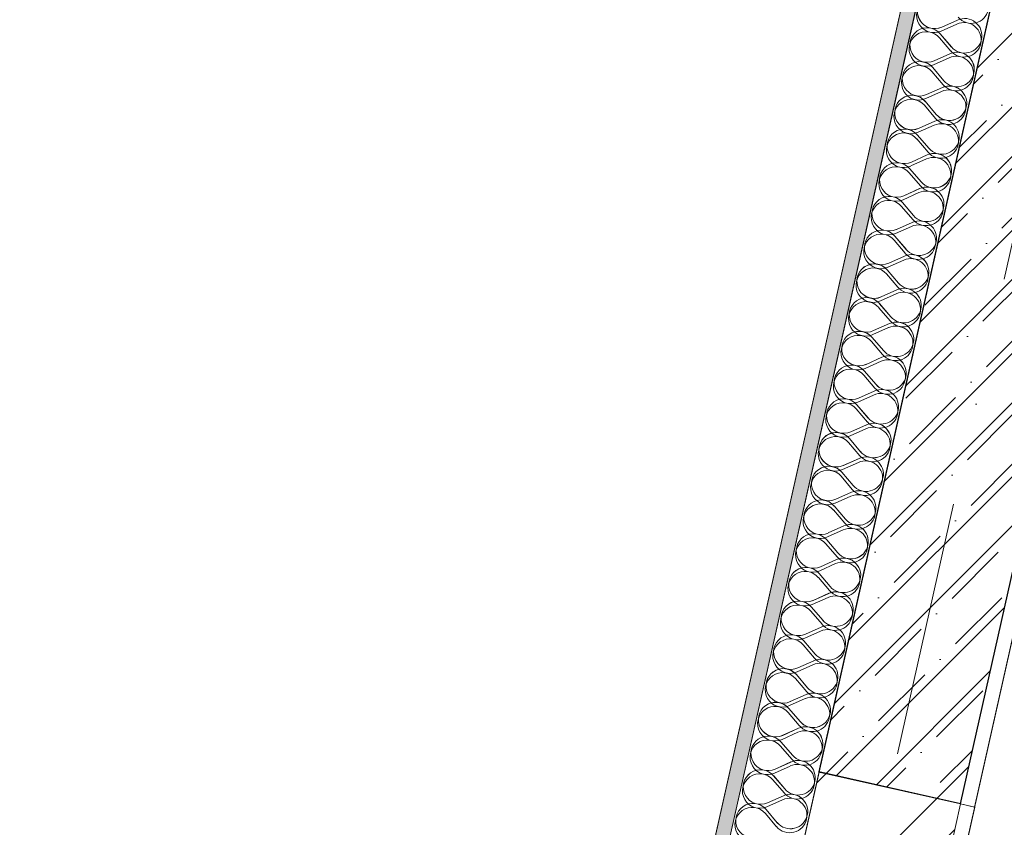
# Model space of a CAD drawing. Header units: millimetres. Extents: x -7145531 to -6681560, y 6117368 to 6219355.
# Tile 105 of 144: x -6935206 to -6933849, y 6142447 to 6143560. Entities that reach past the tile are written whole.
import ezdxf
from ezdxf.enums import TextEntityAlignment as Align

# ---------------------------------------------------------------- set-up
doc = ezdxf.new("R2010")
doc.units = ezdxf.units.MM
doc.header["$MEASUREMENT"] = 0
doc.linetypes.add('Штрихпунктирная', pattern=[670.277762, 352.777767, -176.388884, 0, -141.111112])
for name, color, linetype in [('S - квартира_помещение.АР', 7, 'Continuous'), ('S - МОП.АР', 7, 'Continuous'), ('АР-Стены_внешние_.АР', 7, 'Continuous'), ('АР-Стены_Перегородки_межквартирные_200.АР', 7, 'Continuous'), ('АР-Чертеж-Оси_Осевые размеры.АР', 7, 'Continuous')]:
    doc.layers.add(name, color=color, linetype=linetype)
for name, color, linetype, lineweight in [('АР-Стены_внешние_.АР_Ном._пера__1', 7, 'Continuous', 0), ('АР-Стены_Перегородки_межквартирные_200.АР_Ном._пера__1', 7, 'Continuous', 15), ('АР-Чертеж-Оси_Осевые размеры.АР_Ном._пера__120', 7, 'Continuous', 0)]:
    doc.layers.add(name, color=color, linetype=linetype, lineweight=lineweight)
doc.styles.add('РЎР“Р•РќР•Р\xa0Р\x98Р\xa0_РЎРўР\x98Р›Р¬_3', font='GOTHIC.TTF')
pattern_1 = [(45, (-6566190.34, 6563027.8), (-111.369318, 111.369318), [0, -105, 0, -157.5]), (110, (-6565840.34, 6563027.8), (148.001588, 53.868173), [0, -77, 0, -133])]
pattern_2 = [(45, (-6338440.43, 6562625.56), (-111.369318, 111.369318), [0, -105, 0, -157.5]), (110, (-6338090.43, 6562625.56), (148.001588, 53.868173), [0, -77, 0, -133])]

# ---------------------------------------------------------------- blocks, each defined once
blk = doc.blocks.new('Стена_9_8', base_point=(-7161756.7, 6142903.6))
at = {"layer": 'АР-Стены_внешние_.АР', "linetype": 'Continuous', "lineweight": 0, "true_color": 0x000000}
h = blk.add_hatch(dxfattribs=at)
h.set_pattern_fill('БЛОКИ_БЕТОННЫЕ_ЭФФЕКТИВН_71', color=18, style=0, pattern_type=2)
h.set_pattern_definition([(45, (-6566190.34, 6562677.8), (-127.279217, 127.279217), [])])
h.paths.add_polyline_path([(-7162334.3, 6139876.3), (-7161659.2, 6142881.7), (-7161854.3, 6142925.5), (-7162529.4, 6139920.1)])
h = blk.add_hatch(dxfattribs=at)
h.set_pattern_fill('ШТУКАТУРКА__ГИПС_01_0008', color=18, style=0, pattern_type=2)
h.set_pattern_definition(pattern_1)
h.paths.add_polyline_path([(-7162314.8, 6139871.9), (-7161639.6, 6142877.3), (-7161659.2, 6142881.7), (-7162334.3, 6139876.3)])
at = {"layer": 'АР-Стены_внешние_.АР_Ном._пера__1', "color": 7, "linetype": 'Continuous', "lineweight": 15}
blk.add_line((-7162334.3, 6139876.3), (-7161659.2, 6142881.7), dxfattribs=at)
at = {"layer": 'АР-Стены_внешние_.АР_Ном._пера__1', "color": 7, "linetype": 'Continuous', "lineweight": 15, "flags": 128}
for points in [[(-7161854.3, 6142925.5), (-7162529.4, 6139920.1)], [(-7161659.2, 6142881.7), (-7161854.3, 6142925.5)]]:
    blk.add_lwpolyline(points, dxfattribs=at)
at = {"layer": 'АР-Стены_внешние_.АР_Ном._пера__1', "color": 7, "linetype": 'Continuous', "lineweight": 0, "flags": 128}
for points in [[(-7162314.8, 6139871.9), (-7161639.6, 6142877.3)], [(-7161639.6, 6142877.3), (-7161659.2, 6142881.7)]]:
    blk.add_lwpolyline(points, dxfattribs=at)
blk = doc.blocks.new('*X424', base_point=(-6566190.3, 6562677.8))
at = {"layer": 'АР-Стены_внешние_.АР_Ном._пера__1', "color": 7, "linetype": 'Continuous', "lineweight": 0}
for p, q in [((-7161685.2, 6143951.8), (-7161663.5, 6143961.5)), ((-7161687.3, 6143942.5), (-7161671.8, 6143924.4)), ((-7161695.6, 6143905.3), (-7161673.9, 6143915.1)), ((-7161697.7, 6143896), (-7161682.3, 6143877.9)), ((-7161706.1, 6143858.8), (-7161684.3, 6143868.6)), ((-7161708.2, 6143849.5), (-7161692.7, 6143831.4)), ((-7161716.5, 6143812.4), (-7161694.8, 6143822.1)), ((-7161718.6, 6143803.1), (-7161703.1, 6143785)), ((-7161726.9, 6143765.9), (-7161705.2, 6143775.7)), ((-7161729, 6143756.6), (-7161713.6, 6143738.5)), ((-7161737.4, 6143719.4), (-7161715.7, 6143729.2)), ((-7161739.5, 6143710.2), (-7161724, 6143692)), ((-7161747.8, 6143673), (-7161726.1, 6143682.7)), ((-7161749.9, 6143663.7), (-7161734.4, 6143645.6)), ((-7161758.2, 6143626.5), (-7161736.5, 6143636.3)), ((-7161760.3, 6143617.2), (-7161744.9, 6143599.1)), ((-7161768.7, 6143580.1), (-7161747, 6143589.8)), ((-7161770.8, 6143570.8), (-7161755.3, 6143552.7)), ((-7161779.1, 6143533.6), (-7161757.4, 6143543.4)), ((-7161781.2, 6143524.3), (-7161765.7, 6143506.2)), ((-7161789.5, 6143487.1), (-7161767.8, 6143496.9)), ((-7161791.6, 6143477.8), (-7161776.2, 6143459.7)), ((-7161800, 6143440.7), (-7161778.3, 6143450.4)), ((-7161802.1, 6143431.4), (-7161786.6, 6143413.3)), ((-7161810.4, 6143394.2), (-7161788.7, 6143404)), ((-7161812.5, 6143384.9), (-7161797, 6143366.8)), ((-7161820.9, 6143347.8), (-7161799.1, 6143357.5)), ((-7161822.9, 6143338.5), (-7161807.5, 6143320.3)), ((-7161831.3, 6143301.3), (-7161809.6, 6143311.1)), ((-7161833.4, 6143292), (-7161817.9, 6143273.9)), ((-7161841.7, 6143254.8), (-7161820, 6143264.6)), ((-7161843.8, 6143245.5), (-7161828.4, 6143227.4)), ((-7161852.2, 6143208.4), (-7161830.4, 6143218.1)), ((-7161854.2, 6143199.1), (-7161838.8, 6143181)), ((-7161862.6, 6143161.9), (-7161840.9, 6143171.7)), ((-7161864.7, 6143152.6), (-7161849.2, 6143134.5)), ((-7161873, 6143115.4), (-7161851.3, 6143125.2)), ((-7161875.1, 6143106.2), (-7161859.7, 6143088)), ((-7161883.5, 6143069), (-7161861.7, 6143078.7)), ((-7161885.5, 6143059.7), (-7161870.1, 6143041.6)), ((-7161893.9, 6143022.5), (-7161872.2, 6143032.3)), ((-7161896, 6143013.2), (-7161880.5, 6142995.1)), ((-7161904.3, 6142976.1), (-7161882.6, 6142985.8)), ((-7161906.4, 6142966.8), (-7161891, 6142948.7)), ((-7161914.8, 6142929.6), (-7161893.1, 6142939.4)), ((-7161916.9, 6142920.3), (-7161901.4, 6142902.2)), ((-7161925.2, 6142883.1), (-7161903.5, 6142892.9)), ((-7161927.3, 6142873.8), (-7161911.8, 6142855.7))]:
    blk.add_line(p, q, dxfattribs=at)
for centre, start, end in [((-7161695, 6143973.5), 40.4718, 294.2116), ((-7161653.7, 6143939.8), 347.3417, 114.2116), ((-7161705.4, 6143927), 40.4718, 294.2116), ((-7161653.7, 6143939.8), 220.4718, 347.3417), ((-7161664.2, 6143893.3), 347.3417, 114.2116), ((-7161715.8, 6143880.5), 40.4718, 294.2116), ((-7161664.2, 6143893.3), 220.4718, 347.3417), ((-7161674.6, 6143846.9), 347.3417, 114.2116), ((-7161726.3, 6143834.1), 40.4718, 294.2116), ((-7161674.6, 6143846.9), 220.4718, 347.3417), ((-7161685, 6143800.4), 347.3417, 114.2116), ((-7161736.7, 6143787.6), 40.4718, 294.2116), ((-7161685, 6143800.4), 220.4718, 347.3417), ((-7161695.5, 6143754), 347.3417, 114.2116), ((-7161747.1, 6143741.2), 40.4718, 294.2116), ((-7161695.5, 6143754), 220.4718, 347.3417), ((-7161705.9, 6143707.5), 347.3417, 114.2116), ((-7161757.6, 6143694.7), 40.4718, 294.2116), ((-7161705.9, 6143707.5), 220.4718, 347.3417), ((-7161716.3, 6143661), 347.3417, 114.2116), ((-7161768, 6143648.2), 40.4718, 294.2116), ((-7161716.3, 6143661), 220.4718, 347.3417), ((-7161726.8, 6143614.6), 347.3417, 114.2116), ((-7161778.4, 6143601.8), 40.4718, 294.2116), ((-7161726.8, 6143614.6), 220.4718, 347.3417), ((-7161737.2, 6143568.1), 347.3417, 114.2116), ((-7161788.9, 6143555.3), 40.4718, 294.2116), ((-7161737.2, 6143568.1), 220.4718, 347.3417), ((-7161747.6, 6143521.6), 347.3417, 114.2116), ((-7161799.3, 6143508.9), 40.4718, 294.2116), ((-7161747.6, 6143521.6), 220.4718, 347.3417), ((-7161758.1, 6143475.2), 347.3417, 114.2116), ((-7161809.7, 6143462.4), 40.4718, 294.2116), ((-7161758.1, 6143475.2), 220.4718, 347.3417), ((-7161768.5, 6143428.7), 347.3417, 114.2116), ((-7161820.2, 6143415.9), 40.4718, 294.2116), ((-7161768.5, 6143428.7), 220.4718, 347.3417), ((-7161778.9, 6143382.3), 347.3417, 114.2116), ((-7161830.6, 6143369.5), 40.4718, 294.2116), ((-7161778.9, 6143382.3), 220.4718, 347.3417), ((-7161789.4, 6143335.8), 347.3417, 114.2116), ((-7161841, 6143323), 40.4718, 294.2116), ((-7161789.4, 6143335.8), 220.4718, 347.3417), ((-7161799.8, 6143289.3), 347.3417, 114.2116), ((-7161851.5, 6143276.5), 40.4718, 294.2116), ((-7161799.8, 6143289.3), 220.4718, 347.3417), ((-7161810.2, 6143242.9), 347.3417, 114.2116), ((-7161861.9, 6143230.1), 40.4718, 294.2116), ((-7161810.2, 6143242.9), 220.4718, 347.3417), ((-7161820.7, 6143196.4), 347.3417, 114.2116), ((-7161872.4, 6143183.6), 40.4718, 294.2116), ((-7161820.7, 6143196.4), 220.4718, 347.3417), ((-7161882.8, 6143137.2), 40.4718, 294.2116), ((-7161831.1, 6143150), 347.3417, 114.2116), ((-7161831.1, 6143150), 220.4718, 347.3417), ((-7161841.5, 6143103.5), 347.3417, 114.2116), ((-7161893.2, 6143090.7), 40.4718, 294.2116), ((-7161841.5, 6143103.5), 220.4718, 347.3417), ((-7161852, 6143057), 347.3417, 114.2116), ((-7161903.7, 6143044.2), 40.4718, 294.2116), ((-7161852, 6143057), 220.4718, 347.3417), ((-7161862.4, 6143010.6), 347.3417, 114.2116), ((-7161914.1, 6142997.8), 40.4718, 294.2116), ((-7161862.4, 6143010.6), 220.4718, 347.3417), ((-7161872.9, 6142964.1), 347.3417, 114.2116), ((-7161924.5, 6142951.3), 40.4718, 294.2116), ((-7161872.9, 6142964.1), 220.4718, 347.3417), ((-7161883.3, 6142917.6), 347.3417, 114.2116), ((-7161935, 6142904.9), 40.4718, 294.2116), ((-7161883.3, 6142917.6), 220.4718, 347.3417), ((-7161893.7, 6142871.2), 347.3417, 114.2116), ((-7161945.4, 6142858.4), 40.4718, 294.2116), ((-7161893.7, 6142871.2), 220.4718, 347.3417)]:
    blk.add_arc(centre, 23.8, start, end, dxfattribs=at)
blk = doc.blocks.new('Стена_163_8', base_point=(-7164340.2, 6132132.6))
at = {"layer": 'АР-Стены_внешние_.АР', "linetype": 'Continuous', "lineweight": 0, "true_color": 0x000000}
h = blk.add_hatch(dxfattribs=at)
h.set_pattern_fill('ШТУКАТУРКА__ГИПС_01_0008', color=18, style=0, pattern_type=2)
h.set_pattern_definition(pattern_1)
h.paths.add_polyline_path([(-7161215.8, 6146317.8), (-7164394.4, 6132165.3), (-7164374.8, 6132160.9), (-7161196.3, 6146313.5)])
at = {"layer": 'АР-Стены_внешние_.АР_Ном._пера__1', "color": 7, "linetype": 'Continuous', "lineweight": 0}
blk.add_line((-7161196.3, 6146313.5), (-7164374.8, 6132160.9), dxfattribs=at)
at = {"layer": 'АР-Стены_внешние_.АР_Ном._пера__1', "color": 7, "linetype": 'Continuous', "lineweight": 0, "flags": 128}
for points in [[(-7161215.8, 6146317.8), (-7164394.4, 6132165.3)], [(-7164277.3, 6132139), (-7161098.7, 6146291.6)]]:
    blk.add_lwpolyline(points, dxfattribs=at)
at = {"layer": 'АР-Стены_внешние_.АР', "color": 7, "lineweight": 0}
blk.add_blockref('*X424', (-6566190.3, 6562677.8), dxfattribs=at)
blk = doc.blocks.new('Стандартный Маркер Сетки[63]_8', base_point=(-7160680.9, 6147693.7))
at = {"layer": 'АР-Чертеж-Оси_Осевые размеры.АР_Ном._пера__120', "color": 7, "linetype": 'Штрихпунктирная', "lineweight": 0}
blk.add_line((-7160787.5, 6147219.2), (-7165571.2, 6125919.8), dxfattribs=at)
at = {"layer": 'АР-Чертеж-Оси_Осевые размеры.АР_Ном._пера__120', "color": 7, "lineweight": 0, "style": 'РЎР“Р•РќР•Р\xa0Р\x98Р\xa0_РЎРўР\x98Р›Р¬_3'}
blk.add_attdef('AC_MarkerText_1', text='', height=350, rotation=347.3417, dxfattribs=at).set_placement((-7165717.5, 6125138.4), align=Align.TOP_CENTER)
blk = doc.blocks.new('Стандартный Маркер Сетки[83]_8', base_point=(-7160680.9, 6147693.7))
at = {"layer": 'АР-Чертеж-Оси_Осевые размеры.АР_Ном._пера__120', "color": 7, "linetype": 'Штрихпунктирная', "lineweight": 0}
blk.add_line((-7160787.5, 6147219.2), (-7165571.2, 6125919.8), dxfattribs=at)
at = {"layer": 'АР-Чертеж-Оси_Осевые размеры.АР_Ном._пера__120', "color": 7, "lineweight": 0, "style": 'РЎР“Р•РќР•Р\xa0Р\x98Р\xa0_РЎРўР\x98Р›Р¬_3'}
blk.add_attdef('AC_MarkerText_1', text='', height=350, rotation=347.3417, dxfattribs=at).set_placement((-7165717.5, 6125138.4), align=Align.TOP_CENTER)
blk = doc.blocks.new('Стена_174_8', base_point=(-7161757.1, 6142903.7))
at = {"layer": 'АР-Стены_внешние_.АР', "linetype": 'Continuous', "lineweight": 0, "true_color": 0x000000}
h = blk.add_hatch(dxfattribs=at)
h.set_pattern_fill('ЖЕЛЕЗОБЕТОН__PROJECT__0008', color=18, style=0, pattern_type=2)
h.set_pattern_definition([(45, (-6566190.34, 6562677.8), (-84.852814, 84.852814), []), (45, (-6566232.77, 6562720.22), (-84.852814, 84.852814), [90, -30, 0, -30])])
h.paths.add_polyline_path([(-7160950, 6146483.6), (-7161098.7, 6146291.6), (-7161854.7, 6142925.6), (-7161659.5, 6142881.8), (-7160855.3, 6146462.4)])
h = blk.add_hatch(dxfattribs=at)
h.set_pattern_fill('ШТУКАТУРКА__ГИПС_01_0008', color=18, style=0, pattern_type=2)
h.set_pattern_definition(pattern_1)
h.paths.add_polyline_path([(-7160855.3, 6146462.4), (-7161659.5, 6142881.8), (-7161640, 6142877.4), (-7160835.8, 6146458)])
at = {"layer": 'АР-Стены_внешние_.АР_Ном._пера__1', "color": 7, "linetype": 'Continuous', "lineweight": 30}
blk.add_line((-7161659.5, 6142881.8), (-7160855.3, 6146462.4), dxfattribs=at)
at = {"layer": 'АР-Стены_внешние_.АР_Ном._пера__1', "color": 7, "linetype": 'Continuous', "lineweight": 0, "flags": 128}
for points in [[(-7161640, 6142877.4), (-7160835.8, 6146458)], [(-7161640, 6142877.4), (-7161659.5, 6142881.8)]]:
    blk.add_lwpolyline(points, dxfattribs=at)
at = {"layer": 'АР-Стены_внешние_.АР_Ном._пера__1', "color": 7, "linetype": 'Continuous', "lineweight": 30, "flags": 128}
for points in [[(-7161098.7, 6146291.6), (-7161854.7, 6142925.6)], [(-7161659.5, 6142881.8), (-7161854.7, 6142925.6)]]:
    blk.add_lwpolyline(points, dxfattribs=at)
blk = doc.blocks.new('Стена_231_3', base_point=(-6934006.8, 6142501.4))
at = {"layer": 'АР-Стены_внешние_.АР', "linetype": 'Continuous', "lineweight": 0, "true_color": 0x000000}
h = blk.add_hatch(dxfattribs=at)
h.set_pattern_fill('БЛОКИ_БЕТОННЫЕ_ЭФФЕКТИВН_7A', color=18, style=0, pattern_type=2)
h.set_pattern_definition([(45, (-6338440.43, 6562275.56), (-127.279217, 127.279217), [])])
h.paths.add_polyline_path([(-6934584.4, 6139474.1), (-6933909.3, 6142479.4), (-6934104.4, 6142523.3), (-6934779.5, 6139517.9)])
h = blk.add_hatch(dxfattribs=at)
h.set_pattern_fill('ШТУКАТУРКА__ГИПС_01_0003', color=18, style=0, pattern_type=2)
h.set_pattern_definition(pattern_2)
h.paths.add_polyline_path([(-6934564.9, 6139469.7), (-6933889.7, 6142475.1), (-6933909.3, 6142479.4), (-6934584.4, 6139474.1)])
at = {"layer": 'АР-Стены_внешние_.АР_Ном._пера__1', "color": 7, "linetype": 'Continuous', "lineweight": 15}
blk.add_line((-6934584.4, 6139474.1), (-6933909.3, 6142479.4), dxfattribs=at)
at = {"layer": 'АР-Стены_внешние_.АР_Ном._пера__1', "color": 7, "linetype": 'Continuous', "lineweight": 15, "flags": 128}
for points in [[(-6934104.4, 6142523.3), (-6934779.5, 6139517.9)], [(-6933909.3, 6142479.4), (-6934104.4, 6142523.3)]]:
    blk.add_lwpolyline(points, dxfattribs=at)
at = {"layer": 'АР-Стены_внешние_.АР_Ном._пера__1', "color": 7, "linetype": 'Continuous', "lineweight": 0, "flags": 128}
for points in [[(-6934564.9, 6139469.7), (-6933889.7, 6142475.1)], [(-6933889.7, 6142475.1), (-6933909.3, 6142479.4)]]:
    blk.add_lwpolyline(points, dxfattribs=at)
blk = doc.blocks.new('*X873', base_point=(-6338440.4, 6562275.6))
at = {"layer": 'АР-Стены_Перегородки_межквартирные_200.АР_Ном._пера__1', "color": 7, "linetype": 'Continuous', "lineweight": 0}
for p, q in [((-6933936.3, 6143544), (-6933914.6, 6143553.8)), ((-6933938.4, 6143534.7), (-6933922.9, 6143516.6)), ((-6933946.7, 6143497.6), (-6933925, 6143507.3)), ((-6933948.8, 6143488.3), (-6933933.4, 6143470.2)), ((-6933957.2, 6143451.1), (-6933935.5, 6143460.9)), ((-6933959.3, 6143441.8), (-6933943.8, 6143423.7)), ((-6933967.6, 6143404.6), (-6933945.9, 6143414.4)), ((-6933969.7, 6143395.4), (-6933954.2, 6143377.2)), ((-6933978, 6143358.2), (-6933956.3, 6143367.9)), ((-6933980.1, 6143348.9), (-6933964.7, 6143330.8)), ((-6933988.5, 6143311.7), (-6933966.8, 6143321.5)), ((-6933990.6, 6143302.4), (-6933975.1, 6143284.3)), ((-6933998.9, 6143265.3), (-6933977.2, 6143275)), ((-6934001, 6143256), (-6933985.6, 6143237.9)), ((-6934009.4, 6143218.8), (-6933987.6, 6143228.6)), ((-6934011.4, 6143209.5), (-6933996, 6143191.4)), ((-6934019.8, 6143172.3), (-6933998.1, 6143182.1)), ((-6934021.9, 6143163), (-6934006.4, 6143144.9)), ((-6934030.2, 6143125.9), (-6934008.5, 6143135.6)), ((-6934032.3, 6143116.6), (-6934016.9, 6143098.5)), ((-6934040.7, 6143079.4), (-6934018.9, 6143089.2)), ((-6934042.7, 6143070.1), (-6934027.3, 6143052)), ((-6934051.1, 6143032.9), (-6934029.4, 6143042.7)), ((-6934053.2, 6143023.7), (-6934037.7, 6143005.5)), ((-6934061.5, 6142986.5), (-6934039.8, 6142996.3)), ((-6934063.6, 6142977.2), (-6934048.2, 6142959.1)), ((-6934072, 6142940), (-6934050.2, 6142949.8)), ((-6934074, 6142930.7), (-6934058.6, 6142912.6)), ((-6934082.4, 6142893.6), (-6934060.7, 6142903.3)), ((-6934084.5, 6142884.3), (-6934069, 6142866.2)), ((-6934092.8, 6142847.1), (-6934071.1, 6142856.9)), ((-6934094.9, 6142837.8), (-6934079.5, 6142819.7)), ((-6934103.3, 6142800.6), (-6934081.5, 6142810.4)), ((-6934105.3, 6142791.3), (-6934089.9, 6142773.2)), ((-6934113.7, 6142754.2), (-6934092, 6142763.9)), ((-6934115.8, 6142744.9), (-6934100.3, 6142726.8)), ((-6934124.1, 6142707.7), (-6934102.4, 6142717.5)), ((-6934126.2, 6142698.4), (-6934110.8, 6142680.3)), ((-6934134.6, 6142661.3), (-6934112.9, 6142671)), ((-6934136.7, 6142652), (-6934121.2, 6142633.9)), ((-6934145, 6142614.8), (-6934123.3, 6142624.6)), ((-6934147.1, 6142605.5), (-6934131.6, 6142587.4)), ((-6934155.4, 6142568.3), (-6934133.7, 6142578.1)), ((-6934157.5, 6142559), (-6934142.1, 6142540.9)), ((-6934165.9, 6142521.9), (-6934144.2, 6142531.6)), ((-6934168, 6142512.6), (-6934152.5, 6142494.5)), ((-6934176.3, 6142475.4), (-6934154.6, 6142485.2)), ((-6934178.4, 6142466.1), (-6934162.9, 6142448))]:
    blk.add_line(p, q, dxfattribs=at)
for centre, start, end in [((-6933946.1, 6143565.7), 40.4725, 294.2123), ((-6933894.4, 6143578.5), 220.4725, 347.3424), ((-6933904.8, 6143532.1), 347.3424, 114.2123), ((-6933956.5, 6143519.3), 40.4725, 294.2123), ((-6933904.8, 6143532.1), 220.4725, 347.3424), ((-6933915.3, 6143485.6), 347.3424, 114.2123), ((-6933966.9, 6143472.8), 40.4725, 294.2123), ((-6933915.3, 6143485.6), 220.4725, 347.3424), ((-6933925.7, 6143439.2), 347.3424, 114.2123), ((-6933977.4, 6143426.4), 40.4725, 294.2123), ((-6933925.7, 6143439.2), 220.4725, 347.3424), ((-6933936.1, 6143392.7), 347.3424, 114.2123), ((-6933987.8, 6143379.9), 40.4725, 294.2123), ((-6933936.1, 6143392.7), 220.4725, 347.3424), ((-6933946.6, 6143346.2), 347.3424, 114.2123), ((-6933998.2, 6143333.4), 40.4725, 294.2123), ((-6933946.6, 6143346.2), 220.4725, 347.3424), ((-6933957, 6143299.8), 347.3424, 114.2123), ((-6934008.7, 6143287), 40.4725, 294.2123), ((-6933957, 6143299.8), 220.4725, 347.3424), ((-6933967.4, 6143253.3), 347.3424, 114.2123), ((-6934019.1, 6143240.5), 40.4725, 294.2123), ((-6933967.4, 6143253.3), 220.4725, 347.3424), ((-6933977.9, 6143206.8), 347.3424, 114.2123), ((-6934029.6, 6143194), 40.4725, 294.2123), ((-6933977.9, 6143206.8), 220.4725, 347.3424), ((-6933988.3, 6143160.4), 347.3424, 114.2123), ((-6934040, 6143147.6), 40.4725, 294.2123), ((-6933988.3, 6143160.4), 220.4725, 347.3424), ((-6933998.7, 6143113.9), 347.3424, 114.2123), ((-6934050.4, 6143101.1), 40.4725, 294.2123), ((-6933998.7, 6143113.9), 220.4725, 347.3424), ((-6934009.2, 6143067.5), 347.3424, 114.2123), ((-6934060.9, 6143054.7), 40.4725, 294.2123), ((-6934009.2, 6143067.5), 220.4725, 347.3424), ((-6934019.6, 6143021), 347.3424, 114.2123), ((-6934071.3, 6143008.2), 40.4725, 294.2123), ((-6934019.6, 6143021), 220.4725, 347.3424), ((-6934030, 6142974.5), 347.3424, 114.2123), ((-6934081.7, 6142961.7), 40.4725, 294.2123), ((-6934030, 6142974.5), 220.4725, 347.3424), ((-6934040.5, 6142928.1), 347.3424, 114.2123), ((-6934092.2, 6142915.3), 40.4725, 294.2123), ((-6934040.5, 6142928.1), 220.4725, 347.3424), ((-6934050.9, 6142881.6), 347.3424, 114.2123), ((-6934102.6, 6142868.8), 40.4725, 294.2123), ((-6934050.9, 6142881.6), 220.4725, 347.3424), ((-6934061.3, 6142835.2), 347.3424, 114.2123), ((-6934113, 6142822.4), 40.4725, 294.2123), ((-6934061.3, 6142835.2), 220.4725, 347.3424), ((-6934071.8, 6142788.7), 347.3424, 114.2123), ((-6934123.5, 6142775.9), 40.4725, 294.2123), ((-6934071.8, 6142788.7), 220.4725, 347.3424), ((-6934082.2, 6142742.2), 347.3424, 114.2123), ((-6934133.9, 6142729.4), 40.4725, 294.2123), ((-6934082.2, 6142742.2), 220.4725, 347.3424), ((-6934092.7, 6142695.8), 347.3424, 114.2123), ((-6934144.3, 6142683), 40.4725, 294.2123), ((-6934092.7, 6142695.8), 220.4725, 347.3424), ((-6934103.1, 6142649.3), 347.3424, 114.2123), ((-6934154.8, 6142636.5), 40.4725, 294.2123), ((-6934103.1, 6142649.3), 220.4725, 347.3424), ((-6934113.5, 6142602.8), 347.3424, 114.2123), ((-6934165.2, 6142590), 40.4725, 294.2123), ((-6934113.5, 6142602.8), 220.4725, 347.3424), ((-6934124, 6142556.4), 347.3424, 114.2123), ((-6934175.6, 6142543.6), 40.4725, 294.2123), ((-6934124, 6142556.4), 220.4725, 347.3424), ((-6934134.4, 6142509.9), 347.3424, 114.2123), ((-6934186.1, 6142497.1), 40.4725, 294.2123), ((-6934134.4, 6142509.9), 220.4725, 347.3424), ((-6934144.8, 6142463.5), 347.3424, 114.2123), ((-6934196.5, 6142450.7), 40.4725, 294.2123), ((-6934144.8, 6142463.5), 220.4725, 347.3424)]:
    blk.add_arc(centre, 23.8, start, end, dxfattribs=at)
blk = doc.blocks.new('Стена_258_3', base_point=(-6933461.3, 6145935.1))
at = {"layer": 'АР-Стены_Перегородки_межквартирные_200.АР', "linetype": 'Continuous', "lineweight": 0, "true_color": 0x000000}
h = blk.add_hatch(dxfattribs=at)
h.set_pattern_fill('ШТУКАТУРКА__ГИПС_01_0003', color=18, style=0, pattern_type=2)
h.set_pattern_definition(pattern_2)
h.paths.add_polyline_path([(-6933465.7, 6145915.6), (-6936644.1, 6131763), (-6936624.6, 6131758.6), (-6933446.2, 6145911.2)])
at = {"layer": 'АР-Стены_Перегородки_межквартирные_200.АР_Ном._пера__1', "color": 7, "linetype": 'Continuous', "lineweight": 0}
blk.add_line((-6933446.2, 6145911.2), (-6936624.6, 6131758.6), dxfattribs=at)
at = {"layer": 'АР-Стены_Перегородки_межквартирные_200.АР_Ном._пера__1', "color": 7, "linetype": 'Continuous', "lineweight": 0, "flags": 128}
for points in [[(-6933465.7, 6145915.6), (-6936644.1, 6131763)], [(-6936527, 6131736.7), (-6933348.6, 6145889.3)]]:
    blk.add_lwpolyline(points, dxfattribs=at)
at = {"layer": 'АР-Стены_Перегородки_межквартирные_200.АР', "color": 7, "lineweight": 0}
blk.add_blockref('*X873', (-6338440.4, 6562275.6), dxfattribs=at)
blk = doc.blocks.new('*X876', base_point=(-6338440.4, 6562275.6))
at = {"layer": 'АР-Стены_внешние_.АР_Ном._пера__1', "color": 7, "linetype": 'Continuous', "lineweight": 0}
for p, q in [((-6933935.3, 6143549.5), (-6933913.6, 6143559.3)), ((-6933937.4, 6143540.2), (-6933921.9, 6143522.1)), ((-6933945.7, 6143503.1), (-6933924, 6143512.8)), ((-6933947.8, 6143493.8), (-6933932.4, 6143475.6)), ((-6933956.2, 6143456.6), (-6933934.4, 6143466.4)), ((-6933958.2, 6143447.3), (-6933942.8, 6143429.2)), ((-6933966.6, 6143410.1), (-6933944.9, 6143419.9)), ((-6933968.7, 6143400.8), (-6933953.2, 6143382.7)), ((-6933977, 6143363.7), (-6933955.3, 6143373.4)), ((-6933979.1, 6143354.4), (-6933963.7, 6143336.3)), ((-6933987.5, 6143317.2), (-6933965.7, 6143327)), ((-6933989.5, 6143307.9), (-6933974.1, 6143289.8)), ((-6933997.9, 6143270.7), (-6933976.2, 6143280.5)), ((-6934000, 6143261.5), (-6933984.5, 6143243.3)), ((-6934008.3, 6143224.3), (-6933986.6, 6143234)), ((-6934010.4, 6143215), (-6933995, 6143196.9)), ((-6934018.8, 6143177.8), (-6933997, 6143187.6)), ((-6934020.9, 6143168.5), (-6934005.4, 6143150.4)), ((-6934029.2, 6143131.4), (-6934007.5, 6143141.1)), ((-6934031.3, 6143122.1), (-6934015.8, 6143104)), ((-6934039.6, 6143084.9), (-6934017.9, 6143094.7)), ((-6934041.7, 6143075.6), (-6934026.3, 6143057.5)), ((-6934050.1, 6143038.4), (-6934028.4, 6143048.2)), ((-6934052.2, 6143029.1), (-6934036.7, 6143011)), ((-6934060.5, 6142992), (-6934038.8, 6143001.7)), ((-6934062.6, 6142982.7), (-6934047.1, 6142964.6)), ((-6934070.9, 6142945.5), (-6934049.2, 6142955.3)), ((-6934073, 6142936.2), (-6934057.6, 6142918.1)), ((-6934081.4, 6142899.1), (-6934059.7, 6142908.8)), ((-6934083.5, 6142889.8), (-6934068, 6142871.6)), ((-6934091.8, 6142852.6), (-6934070.1, 6142862.4)), ((-6934093.9, 6142843.3), (-6934078.4, 6142825.2)), ((-6934102.2, 6142806.1), (-6934080.5, 6142815.9)), ((-6934104.3, 6142796.8), (-6934088.9, 6142778.7)), ((-6934112.7, 6142759.7), (-6934091, 6142769.4)), ((-6934114.8, 6142750.4), (-6934099.3, 6142732.3)), ((-6934123.1, 6142713.2), (-6934101.4, 6142723)), ((-6934125.2, 6142703.9), (-6934109.7, 6142685.8)), ((-6934133.5, 6142666.7), (-6934111.8, 6142676.5)), ((-6934135.6, 6142657.5), (-6934120.2, 6142639.3)), ((-6934144, 6142620.3), (-6934122.3, 6142630)), ((-6934146.1, 6142611), (-6934130.6, 6142592.9)), ((-6934154.4, 6142573.8), (-6934132.7, 6142583.6)), ((-6934156.5, 6142564.5), (-6934141.1, 6142546.4)), ((-6934164.9, 6142527.4), (-6934143.1, 6142537.1)), ((-6934166.9, 6142518.1), (-6934151.5, 6142500)), ((-6934175.3, 6142480.9), (-6934153.6, 6142490.7)), ((-6934177.4, 6142471.6), (-6934161.9, 6142453.5))]:
    blk.add_line(p, q, dxfattribs=at)
for centre, start, end in [((-6933945, 6143571.2), 40.4718, 294.2116), ((-6933903.8, 6143537.6), 347.3417, 114.2116), ((-6933955.5, 6143524.8), 40.4718, 294.2116), ((-6933903.8, 6143537.6), 220.4718, 347.3417), ((-6933914.2, 6143491.1), 347.3417, 114.2116), ((-6933965.9, 6143478.3), 40.4718, 294.2116), ((-6933914.2, 6143491.1), 220.4718, 347.3417), ((-6933924.7, 6143444.6), 347.3417, 114.2116), ((-6933976.4, 6143431.8), 40.4718, 294.2116), ((-6933924.7, 6143444.6), 220.4718, 347.3417), ((-6933935.1, 6143398.2), 347.3417, 114.2116), ((-6933986.8, 6143385.4), 40.4718, 294.2116), ((-6933935.1, 6143398.2), 220.4718, 347.3417), ((-6933945.5, 6143351.7), 347.3417, 114.2116), ((-6933997.2, 6143338.9), 40.4718, 294.2116), ((-6933945.5, 6143351.7), 220.4718, 347.3417), ((-6933956, 6143305.3), 347.3417, 114.2116), ((-6934007.7, 6143292.5), 40.4718, 294.2116), ((-6933956, 6143305.3), 220.4718, 347.3417), ((-6934018.1, 6143246), 40.4718, 294.2116), ((-6933966.4, 6143258.8), 347.3417, 114.2116), ((-6933966.4, 6143258.8), 220.4718, 347.3417), ((-6933976.8, 6143212.3), 347.3417, 114.2116), ((-6934028.5, 6143199.5), 40.4718, 294.2116), ((-6933976.8, 6143212.3), 220.4718, 347.3417), ((-6933987.3, 6143165.9), 347.3417, 114.2116), ((-6934039, 6143153.1), 40.4718, 294.2116), ((-6933987.3, 6143165.9), 220.4718, 347.3417), ((-6933997.7, 6143119.4), 347.3417, 114.2116), ((-6934049.4, 6143106.6), 40.4718, 294.2116), ((-6933997.7, 6143119.4), 220.4718, 347.3417), ((-6934008.2, 6143072.9), 347.3417, 114.2116), ((-6934059.8, 6143060.2), 40.4718, 294.2116), ((-6934008.2, 6143072.9), 220.4718, 347.3417), ((-6934018.6, 6143026.5), 347.3417, 114.2116), ((-6934070.3, 6143013.7), 40.4718, 294.2116), ((-6934018.6, 6143026.5), 220.4718, 347.3417), ((-6934029, 6142980), 347.3417, 114.2116), ((-6934080.7, 6142967.2), 40.4718, 294.2116), ((-6934029, 6142980), 220.4718, 347.3417), ((-6934039.5, 6142933.6), 347.3417, 114.2116), ((-6934091.1, 6142920.8), 40.4718, 294.2116), ((-6934039.5, 6142933.6), 220.4718, 347.3417), ((-6934049.9, 6142887.1), 347.3417, 114.2116), ((-6934101.6, 6142874.3), 40.4718, 294.2116), ((-6934049.9, 6142887.1), 220.4718, 347.3417), ((-6934060.3, 6142840.6), 347.3417, 114.2116), ((-6934112, 6142827.8), 40.4718, 294.2116), ((-6934060.3, 6142840.6), 220.4718, 347.3417), ((-6934070.8, 6142794.2), 347.3417, 114.2116), ((-6934122.4, 6142781.4), 40.4718, 294.2116), ((-6934070.8, 6142794.2), 220.4718, 347.3417), ((-6934081.2, 6142747.7), 347.3417, 114.2116), ((-6934132.9, 6142734.9), 40.4718, 294.2116), ((-6934081.2, 6142747.7), 220.4718, 347.3417), ((-6934091.6, 6142701.3), 347.3417, 114.2116), ((-6934143.3, 6142688.5), 40.4718, 294.2116), ((-6934091.6, 6142701.3), 220.4718, 347.3417), ((-6934102.1, 6142654.8), 347.3417, 114.2116), ((-6934153.7, 6142642), 40.4718, 294.2116), ((-6934102.1, 6142654.8), 220.4718, 347.3417), ((-6934112.5, 6142608.3), 347.3417, 114.2116), ((-6934164.2, 6142595.5), 40.4718, 294.2116), ((-6934112.5, 6142608.3), 220.4718, 347.3417), ((-6934122.9, 6142561.9), 347.3417, 114.2116), ((-6934174.6, 6142549.1), 40.4718, 294.2116), ((-6934122.9, 6142561.9), 220.4718, 347.3417), ((-6934133.4, 6142515.4), 347.3417, 114.2116), ((-6934185.1, 6142502.6), 40.4718, 294.2116), ((-6934133.4, 6142515.4), 220.4718, 347.3417), ((-6934143.8, 6142468.9), 347.3417, 114.2116), ((-6934195.5, 6142456.2), 40.4718, 294.2116), ((-6934143.8, 6142468.9), 220.4718, 347.3417)]:
    blk.add_arc(centre, 23.8, start, end, dxfattribs=at)
blk = doc.blocks.new('Стена_259_3', base_point=(-6936590.3, 6131730.4))
at = {"layer": 'АР-Стены_внешние_.АР', "linetype": 'Continuous', "lineweight": 0, "true_color": 0x000000}
h = blk.add_hatch(dxfattribs=at)
h.set_pattern_fill('ШТУКАТУРКА__ГИПС_01_0003', color=18, style=0, pattern_type=2)
h.set_pattern_definition(pattern_2)
h.paths.add_polyline_path([(-6933465.9, 6145915.6), (-6936644.4, 6131763), (-6936624.9, 6131758.7), (-6933446.3, 6145911.2)])
at = {"layer": 'АР-Стены_внешние_.АР_Ном._пера__1', "color": 7, "linetype": 'Continuous', "lineweight": 0}
blk.add_line((-6933446.3, 6145911.2), (-6936624.9, 6131758.7), dxfattribs=at)
at = {"layer": 'АР-Стены_внешние_.АР_Ном._пера__1', "color": 7, "linetype": 'Continuous', "lineweight": 0, "flags": 128}
for points in [[(-6933465.9, 6145915.6), (-6936644.4, 6131763)], [(-6936527.4, 6131736.7), (-6933348.8, 6145889.3)]]:
    blk.add_lwpolyline(points, dxfattribs=at)
at = {"layer": 'АР-Стены_внешние_.АР', "color": 7, "lineweight": 0}
blk.add_blockref('*X876', (-6338440.4, 6562275.6), dxfattribs=at)
blk = doc.blocks.new('Стандартный Маркер Сетки[130]_3', base_point=(-6932931, 6147291.5))
at = {"layer": 'АР-Чертеж-Оси_Осевые размеры.АР_Ном._пера__120', "color": 7, "linetype": 'Штрихпунктирная', "lineweight": 0}
blk.add_line((-6933037.6, 6146816.9), (-6937821.3, 6125517.5), dxfattribs=at)
at = {"layer": 'АР-Чертеж-Оси_Осевые размеры.АР_Ном._пера__120', "color": 7, "lineweight": 0, "style": 'РЎР“Р•РќР•Р\xa0Р\x98Р\xa0_РЎРўР\x98Р›Р¬_3'}
blk.add_attdef('AC_MarkerText_1', text='', height=350, rotation=347.3417, dxfattribs=at).set_placement((-6937967.6, 6124736.2), align=Align.TOP_CENTER)
blk = doc.blocks.new('Стандартный Маркер Сетки[143]_3', base_point=(-6932931, 6147291.5))
at = {"layer": 'АР-Чертеж-Оси_Осевые размеры.АР_Ном._пера__120', "color": 7, "linetype": 'Штрихпунктирная', "lineweight": 0}
blk.add_line((-6933037.6, 6146816.9), (-6937821.3, 6125517.5), dxfattribs=at)
at = {"layer": 'АР-Чертеж-Оси_Осевые размеры.АР_Ном._пера__120', "color": 7, "lineweight": 0, "style": 'РЎР“Р•РќР•Р\xa0Р\x98Р\xa0_РЎРўР\x98Р›Р¬_3'}
blk.add_attdef('AC_MarkerText_1', text='', height=350, rotation=347.3417, dxfattribs=at).set_placement((-6937967.6, 6124736.2), align=Align.TOP_CENTER)
blk = doc.blocks.new('Стена_268_3', base_point=(-6934007.2, 6142501.4))
at = {"layer": 'АР-Стены_внешние_.АР', "linetype": 'Continuous', "lineweight": 0, "true_color": 0x000000}
h = blk.add_hatch(dxfattribs=at)
h.set_pattern_fill('ЖЕЛЕЗОБЕТОН__PROJECT__0003', color=18, style=0, pattern_type=2)
h.set_pattern_definition([(45, (-6338440.43, 6562275.56), (-84.852814, 84.852814), []), (45, (-6338482.86, 6562317.98), (-84.852814, 84.852814), [90, -30, 0, -30])])
h.paths.add_polyline_path([(-6933200.1, 6146081.4), (-6933348.8, 6145889.3), (-6934104.7, 6142523.4), (-6933909.6, 6142479.5), (-6933105.4, 6146060.1)])
h = blk.add_hatch(dxfattribs=at)
h.set_pattern_fill('ШТУКАТУРКА__ГИПС_01_0003', color=18, style=0, pattern_type=2)
h.set_pattern_definition(pattern_2)
h.paths.add_polyline_path([(-6933105.4, 6146060.1), (-6933909.6, 6142479.5), (-6933890.1, 6142475.1), (-6933085.9, 6146055.8)])
at = {"layer": 'АР-Стены_внешние_.АР_Ном._пера__1', "color": 7, "linetype": 'Continuous', "lineweight": 30}
blk.add_line((-6933909.6, 6142479.5), (-6933105.4, 6146060.1), dxfattribs=at)
at = {"layer": 'АР-Стены_внешние_.АР_Ном._пера__1', "color": 7, "linetype": 'Continuous', "lineweight": 0, "flags": 128}
for points in [[(-6933890.1, 6142475.1), (-6933085.9, 6146055.8)], [(-6933890.1, 6142475.1), (-6933909.6, 6142479.5)]]:
    blk.add_lwpolyline(points, dxfattribs=at)
at = {"layer": 'АР-Стены_внешние_.АР_Ном._пера__1', "color": 7, "linetype": 'Continuous', "lineweight": 30, "flags": 128}
for points in [[(-6933348.8, 6145889.3), (-6934104.7, 6142523.4)], [(-6933909.6, 6142479.5), (-6934104.7, 6142523.4)]]:
    blk.add_lwpolyline(points, dxfattribs=at)

msp = doc.modelspace()

# ---------------------------------------------------------------- linework, layer by layer
at = {"layer": 'S - квартира_помещение.АР', "color": 254, "linetype": 'Continuous', "lineweight": 0, "true_color": 0xffe1c4, "flags": 128}
msp.add_lwpolyline([(-6931072.4, 6138864.6), (-6929712.7, 6144919), (-6933166.8, 6145694.7), (-6934658, 6139054.9), (-6932208.9, 6138504.9), (-6932077.5, 6139090.3)], close=True, dxfattribs=at)
at = {"layer": 'S - МОП.АР', "color": 254, "linetype": 'Continuous', "lineweight": 0, "true_color": 0xd1c7d6, "flags": 128}
msp.add_lwpolyline([(-6936644.3, 6131762.8), (-6933465.7, 6145915.6), (-6936207.3, 6146531.3), (-6936441.8, 6145487.4), (-6936842.2, 6145577.3), (-6937188.4, 6144035.6), (-6937383.6, 6144079.4), (-6937037.3, 6145621.1), (-6940101.1, 6146309.2)], dxfattribs=at)

# ---------------------------------------------------------------- block references
at = {"layer": 'АР-Стены_внешние_.АР', "color": 7, "lineweight": 0}
for name, p in [('Стена_174_8', (-6934007.2, 6142501.4)), ('Стена_268_3', (-6934007.2, 6142501.4)), ('Стена_163_8', (-6936590.3, 6131730.4)), ('Стена_259_3', (-6936590.3, 6131730.4)), ('Стена_9_8', (-6934006.8, 6142501.4)), ('Стена_231_3', (-6934006.8, 6142501.4))]:
    msp.add_blockref(name, p, dxfattribs=at)
at = {"layer": 'АР-Стены_Перегородки_межквартирные_200.АР', "color": 7, "lineweight": 0}
msp.add_blockref('Стена_258_3', (-6933461.3, 6145935.1), dxfattribs=at)
at = {"layer": 'АР-Чертеж-Оси_Осевые размеры.АР', "color": 8, "linetype": 'Continuous', "lineweight": 15}
for name in ['Стандартный Маркер Сетки[63]_8', 'Стандартный Маркер Сетки[83]_8', 'Стандартный Маркер Сетки[130]_3', 'Стандартный Маркер Сетки[143]_3']:
    msp.add_blockref(name, (-6932931, 6147291.5), dxfattribs=at)

doc.saveas('drawing.dxf')
